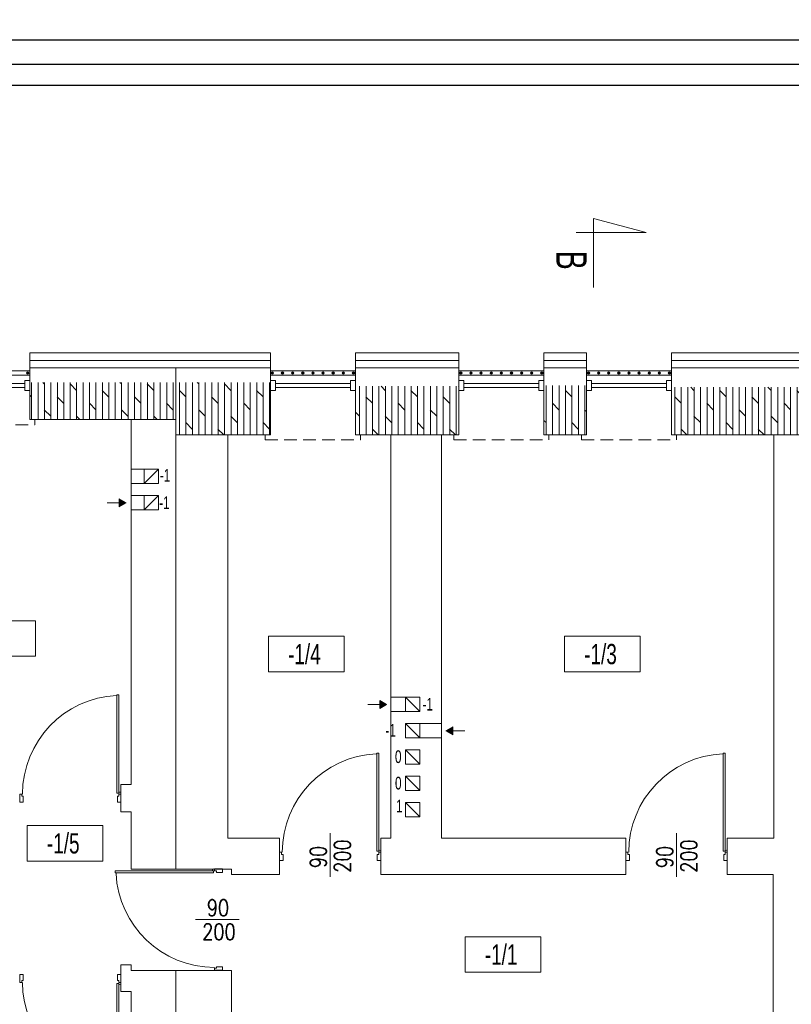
# Model space of a CAD drawing. Header units: millimetres. Extents: x 6354466 to 6508314, y -1889048 to -1342748.
# Tile 6 of 134: x 6387855 to 6395473, y -1855243 to -1845527. Entities that reach past the tile are written whole.
import ezdxf
from ezdxf.enums import TextEntityAlignment as Align

# ---------------------------------------------------------------- set-up
doc = ezdxf.new("R2010")
doc.units = ezdxf.units.MM
doc.header["$PDMODE"] = 3
doc.header["$PDSIZE"] = 10
doc.linetypes.add('HIDDEN', pattern=[0.375, 0.25, -0.125])
for name, color, linetype, lineweight in [('L-2', 167, 'Continuous', 13), ('L-3', 10, 'Continuous', 18), ('L-4', 92, 'Continuous', 20), ('L-5', 152, 'Continuous', 9), ('L-DIM', 252, 'Continuous', 5), ('L-DRZWI', 146, 'Continuous', 13), ('L-HATCH', 252, 'Continuous', 5), ('L-ISTN WYPOSAZ', 167, 'Continuous', 5), ('L-ISTNIEJĄCE BUDYNKI', 167, 'Continuous', 5)]:
    doc.layers.add(name, color=color, linetype=linetype, lineweight=lineweight)
doc.styles.add('125', font='cdmsimpl.shx', dxfattribs={"width": 0.7, "height": 125})
doc.styles.add('160', font='simplex.shx', dxfattribs={"width": 0.8, "height": 160})
doc.styles.add('200', font='cdmsimpl.shx', dxfattribs={"width": 0.7, "height": 200})
doc.styles.add('250', font='cdmsimpl.shx', dxfattribs={"width": 0.7, "height": 250})
doc.styles.add('CDM', font='cdmsimpl.shx', dxfattribs={"width": 0.8, "bigfont": 'cdmbigpl.shx'})
doc.linetypes.add('BATTING', pattern='A,0.00254,-2.54,[134,ltypeshp.shx,S=2.54,R=0,X=-2.54,Y=0],-5.08,[134,ltypeshp.shx,S=2.54,R=180,X=2.54,Y=0],-2.54', length=10.16254)
doc.dimstyles.new('160', dxfattribs={"dimtxt": 160, "dimasz": 80, "dimexe": 60, "dimexo": 3, "dimgap": 18, "dimtad": 1, "dimdec": 0, "dimlfac": 0.1, "dimrnd": 1, "dimtxsty": '160', "dimblk": 'ARCHTICK', "dimcen": 2.5, "dimdle": 30, "dimadec": 0, "dimazin": 0, "dimtfac": 1, "dimtdec": 0, "dimtix": 1, "dimtmove": 2, "dimatfit": 0, "dimldrblk": 'NONE', "dimfxl": 0, "dimarcsym": 0})

# ---------------------------------------------------------------- blocks, each defined once
blk = doc.blocks.new('PMUI_DRZWI6')
at = {"layer": 'L-ISTNIEJĄCE BUDYNKI'}
for p, q in [((-1000, 40), (-1000, -40)), ((-965, 40), (-1000, 40)), ((-965, -20), (-965, 40)), ((-35, -20), (-35, 40)), ((-35, 40), (0, 40)), ((-1000, -40), (-980, -40)), ((-980, -40), (-980, -20)), ((-980, -20), (-965, -20)), ((-20, -50), (-40, -50)), ((-40, -50), (-40, -1020)), ((-20, -20), (-35, -20)), ((-20, -40), (-20, -20)), ((0, -40), (-20, -40)), ((-20, -50), (-20, -60)), ((-20, -1020), (-20, -50)), ((-40, -1020), (-20, -1020))]:
    blk.add_line(p, q, dxfattribs=at)
for points in [[(0, 40), (0, -40)], [(-20, -50), (-20, -1020)]]:
    blk.add_lwpolyline(points, dxfattribs=at)
blk.add_circle((-10, -50), 10, dxfattribs=at)
blk.add_arc((1.9, -39.2), 974.1, 180.04583, 267.27416, dxfattribs=at)
blk = doc.blocks.new('*U5')
for p, q in [((-5, 0), (-5, -5)), ((5, -5), (5, 0)), ((-5, -5), (5, -5)), ((-2, -5), (-2, -79)), ((2, -5), (2, -79)), ((-5, -84), (-5, -79)), ((-5, -79), (5, -79)), ((5, -79), (5, -84))]:
    blk.add_line(p, q)
blk = doc.blocks.new('opis pom')
at = {"color": 0}
blk.add_lwpolyline([(252896.7, -40976.9), (253643.9, -40976.9), (253643.9, -41326.9), (252896.7, -41326.9)], close=True, dxfattribs=at)
at = {"layer": 'L-4', "lineweight": 30, "style": '250', "width": 0.7}
blk.add_attdef('2', text='', height=250, dxfattribs=at).set_placement((253252.2, -41151.9), align=Align.MIDDLE_CENTER)
blk = doc.blocks.new('_ArchTick')
at = {"color": 0, "linetype": 'ByBlock', "const_width": 0.15}
blk.add_lwpolyline([(-0.5, -0.5), (0.5, 0.5)], dxfattribs=at)
blk = doc.blocks.new('*D98')
at = {"layer": 'Defpoints', "color": 0, "ltscale": 10}
for p in [(6384030.3, -1846175.2), (6413285.3, -1846723.4), (6384030.3, -1848813.4)]:
    blk.add_point(p, dxfattribs=at)
at = {"layer": 'L-DIM', "color": 0, "lineweight": -2, "ltscale": 10, "transparency": 16777216}
for p, q in [((6413315.3, -1846175.2), (6384000.3, -1846175.2)), ((6384030.3, -1846255.2), (6384030.3, -1846115.2)), ((6413285.3, -1846255.2), (6413285.3, -1846115.2))]:
    blk.add_line(p, q, dxfattribs=at)
at = {"layer": 'L-DIM', "color": 0, "lineweight": -2, "ltscale": 10, "transparency": 16777216, "xscale": 80, "yscale": 80, "zscale": 80, "rotation": 180}
blk.add_blockref('_ArchTick', (6384030.3, -1846175.2), dxfattribs=at)
at = {"layer": 'L-DIM', "color": 0, "lineweight": -2, "ltscale": 10, "transparency": 16777216, "xscale": 80, "yscale": 80, "zscale": 80}
blk.add_blockref('_ArchTick', (6413285.3, -1846175.2), dxfattribs=at)
at = {"layer": 'L-DIM', "color": 0, "ltscale": 10, "transparency": 16777216, "insert": (6398657.8, -1846077.2), "char_height": 160, "attachment_point": 5, "style": '160'}
blk.add_mtext('2926', dxfattribs=at)
blk = doc.blocks.new('_None')
blk = doc.blocks.new('*D101')
at = {"layer": 'Defpoints', "color": 0, "transparency": 16777216}
for p in [(6413285.3, -1845965.9), (6413285.3, -1846723.4), (6383200.3, -1848963.4)]:
    blk.add_point(p, dxfattribs=at)
at = {"layer": 'L-HATCH', "color": 0, "lineweight": -2, "ltscale": 10, "transparency": 16777216}
for p, q in [((6383170.3, -1845965.9), (6413315.3, -1845965.9)), ((6383200.3, -1846045.9), (6383200.3, -1845905.9)), ((6413285.3, -1846045.9), (6413285.3, -1845905.9))]:
    blk.add_line(p, q, dxfattribs=at)
at = {"layer": 'L-HATCH', "color": 0, "linetype": 'ByBlock', "lineweight": -2, "transparency": 16777216, "xscale": 80, "yscale": 80, "zscale": 80, "rotation": 180}
blk.add_blockref('_ArchTick', (6383200.3, -1845965.9), dxfattribs=at)
at = {"layer": 'L-HATCH', "color": 0, "linetype": 'ByBlock', "lineweight": -2, "transparency": 16777216, "xscale": 80, "yscale": 80, "zscale": 80}
blk.add_blockref('_ArchTick', (6413285.3, -1845965.9), dxfattribs=at)
at = {"layer": 'L-HATCH', "color": 0, "ltscale": 10, "transparency": 16777216, "insert": (6398242.8, -1845867.9), "char_height": 160, "attachment_point": 5, "style": '160'}
blk.add_mtext('3009', dxfattribs=at)
blk = doc.blocks.new('*D102')
at = {"layer": 'Defpoints', "color": 0, "ltscale": 10, "transparency": 16777216}
for p in [(6383200.3, -1845729.6), (6413285.3, -1846723.4), (6383200.3, -1848963.4)]:
    blk.add_point(p, dxfattribs=at)
at = {"layer": 'L-DIM', "color": 0, "lineweight": -2, "ltscale": 10, "transparency": 16777216}
for p, q in [((6383200.3, -1845809.6), (6383200.3, -1845669.6)), ((6413285.3, -1845809.6), (6413285.3, -1845669.6)), ((6413315.3, -1845729.6), (6383170.3, -1845729.6))]:
    blk.add_line(p, q, dxfattribs=at)
at = {"layer": 'L-DIM', "color": 0, "lineweight": -2, "ltscale": 10, "transparency": 16777216, "xscale": 80, "yscale": 80, "zscale": 80, "rotation": 180}
blk.add_blockref('_ArchTick', (6383200.3, -1845729.6), dxfattribs=at)
at = {"layer": 'L-DIM', "color": 0, "lineweight": -2, "ltscale": 10, "transparency": 16777216, "xscale": 80, "yscale": 80, "zscale": 80}
blk.add_blockref('_ArchTick', (6413285.3, -1845729.6), dxfattribs=at)
at = {"layer": 'L-DIM', "color": 0, "ltscale": 10, "transparency": 16777216, "insert": (6398242.8, -1845631.6), "char_height": 160, "attachment_point": 5, "style": '160'}
blk.add_mtext('3009', dxfattribs=at)
blk = doc.blocks.new('*D107')
at = {"layer": 'Defpoints', "color": 0, "transparency": 16777216}
for p in [(6413285.3, -1848813.4), (6382722.8, -1860693.4), (6383200.3, -1860693.4)]:
    blk.add_point(p, dxfattribs=at)
at = {"layer": 'L-DIM', "color": 0, "lineweight": -2, "ltscale": 10, "transparency": 16777216}
for p, q in [((6382722.8, -1848783.4), (6382722.8, -1860723.4)), ((6382802.8, -1848813.4), (6382662.8, -1848813.4)), ((6382802.8, -1860693.4), (6382662.8, -1860693.4))]:
    blk.add_line(p, q, dxfattribs=at)
at = {"layer": 'L-DIM', "color": 0, "linetype": 'ByBlock', "lineweight": -2, "transparency": 16777216, "xscale": 80, "yscale": 80, "zscale": 80}
for p, rotation in [((6382722.8, -1848813.4), 90), ((6382722.8, -1860693.4), 270)]:
    blk.add_blockref('_ArchTick', p, dxfattribs=dict(at, rotation=rotation))
at = {"layer": 'L-DIM', "color": 0, "ltscale": 10, "transparency": 16777216, "insert": (6382624.8, -1854753.4), "char_height": 160, "attachment_point": 5, "rotation": 90, "style": '160'}
blk.add_mtext('1188', dxfattribs=at)
blk = doc.blocks.new('*U112')
for p, q in [((500, 203), (500, -227.5)), ((35, 40), (0, 40)), ((35, -20), (35, 40)), ((965, -20), (965, 40)), ((965, 40), (1000, 40)), ((1000, 40), (1000, -40)), ((0, -40), (20, -40)), ((20, -40), (20, -20)), ((20, -20), (35, -20)), ((20, -50), (20, -60)), ((20, -50), (40, -50)), ((20, -1020), (20, -50)), ((40, -50), (40, -1020)), ((980, -20), (965, -20)), ((980, -40), (980, -20)), ((1000, -40), (980, -40)), ((40, -1020), (20, -1020))]:
    blk.add_line(p, q)
for points in [[(0, 40), (0, -40)], [(20, -50), (20, -1020)]]:
    blk.add_lwpolyline(points)
blk.add_circle((10, -50), 10)
blk.add_arc((-1.9, -39.2), 974.1, 272.72584, 359.95417)
at = {"style": '160', "width": 0.8}
blk.add_attdef('SZER', text='', height=160, rotation=90, dxfattribs=at).set_placement((510.9, -6.1), align=Align.BOTTOM_CENTER)
at = {"style": 'CDM', "width": 0.8, "flags": 1}
blk.add_attdef('POZIOM', (891.4, 99.6), '', height=125, dxfattribs=at)
at = {"style": '160', "width": 0.8}
blk.add_attdef('WYS', text='', height=160, rotation=90, dxfattribs=at).set_placement((541, 3.2), align=Align.TOP_CENTER)
blk = doc.blocks.new('*U505')
for p, q in [((-40, 50), (-40, 1020)), ((-40, 1020), (-20, 1020)), ((-20, 1020), (-20, 50)), ((-500, -203), (-500, 227.5)), ((-1000, -40), (-1000, 40)), ((-1000, 40), (-980, 40)), ((-980, 40), (-980, 20)), ((-980, 20), (-965, 20)), ((-965, 20), (-965, -40)), ((-20, 50), (-40, 50)), ((-20, 20), (-35, 20)), ((-35, 20), (-35, -40)), ((-20, 50), (-20, 60)), ((0, 40), (-20, 40)), ((-20, 40), (-20, 20)), ((-965, -40), (-1000, -40)), ((-35, -40), (0, -40))]:
    blk.add_line(p, q)
for points in [[(-20, 50), (-20, 1020)], [(0, -40), (0, 40)]]:
    blk.add_lwpolyline(points)
blk.add_circle((-10, 50), 10)
blk.add_arc((1.9, 39.2), 974.1, 92.72584, 179.95417)
at = {"style": '160', "width": 0.8}
blk.add_attdef('SZER', text='', height=160, rotation=90, dxfattribs=at).set_placement((-489.1, -6.1), align=Align.BOTTOM_CENTER)
blk.add_attdef('WYS', text='', height=160, rotation=90, dxfattribs=at).set_placement((-459, 3.2), align=Align.TOP_CENTER)
at = {"style": 'CDM', "width": 0.8, "flags": 1}
blk.add_attdef('POZIOM', (-915.2, -224.6), '', height=125, dxfattribs=at)

msp = doc.modelspace()

# ---------------------------------------------------------------- hatches: boundary and pattern name
at = {"layer": 'L-HATCH', "ltscale": 10, "true_color": 0x139b48, "transparency": 33554687}
h = msp.add_hatch(dxfattribs=at)
h.set_pattern_fill('DOLMIT', color=114, scale=10, angle=90)
h.paths.add_polyline_path([(6393450.3, -1849137.3), (6393030.3, -1849137.3), (6393030.3, -1849623.4), (6393450.3, -1849623.4)])
h.paths.add_polyline_path([(6395645.3, -1849153.1), (6394290.3, -1849153.1), (6394290.3, -1849623.4), (6395300.3, -1849623.4), (6395645.3, -1849623.4), (6395645.3, -1849373.4)])
h.paths.add_polyline_path([(6390330.3, -1849105.6), (6389395.3, -1849105.6), (6389395.3, -1849623.4), (6389910.3, -1849623.4), (6390330.3, -1849623.4)])
h.paths.add_polyline_path([(6389395.3, -1849105.6), (6387955.3, -1849105.6), (6387955.3, -1849473.4), (6388955.3, -1849473.4), (6389395.3, -1849473.4)])
h.paths.add_polyline_path([(6387115.3, -1849093.3), (6385445.3, -1849093.3), (6385445.3, -1849473.4), (6386155.3, -1849473.4), (6386315.3, -1849473.4), (6387115.3, -1849473.4)])
h = msp.add_hatch(dxfattribs=at)
h.set_pattern_fill('DOLMIT', color=114, scale=10, angle=90)
h.paths.add_polyline_path([(6392190.3, -1849144.8), (6391170.3, -1849144.8), (6391170.3, -1849623.4), (6391520.3, -1849623.4), (6392020.3, -1849623.4), (6392190.3, -1849623.4)])
at = {"layer": 'L-ISTN WYPOSAZ'}
h = msp.add_hatch(color=256, dxfattribs=at)
h.dxf.hatch_style = 1
h.paths.add_polyline_path([(6388905.3, -1850293.4), (6388837, -1850253.9), (6388837, -1850332.9)])
h = msp.add_hatch(color=256, dxfattribs=at)
h.dxf.hatch_style = 1
h.paths.add_polyline_path([(6391477.6, -1852283.4), (6391409.2, -1852243.9), (6391409.2, -1852322.9)])
h = msp.add_hatch(color=256, dxfattribs=at)
h.dxf.hatch_style = 1
h.paths.add_polyline_path([(6392063.1, -1852543.4), (6392131.5, -1852503.9), (6392131.5, -1852582.9)])

# ---------------------------------------------------------------- linework, layer by layer
at = {"layer": 'L-3', "color": 40, "true_color": 0xf8d731}
for p, q in [((6393520, -1848169.8), (6393520, -1847488.3)), ((6393520, -1847488.3), (6394039.7, -1847626.8)), ((6394039.7, -1847626.8), (6393347.8, -1847626.8))]:
    msp.add_line(p, q, dxfattribs=at)
at = {"layer": 'L-3', "ltscale": 10}
for p, q in [((6387955.3, -1848963.4), (6387955.3, -1848813.4)), ((6390330.3, -1848963.4), (6390330.3, -1848813.4)), ((6391170.3, -1848963.4), (6391170.3, -1848813.4)), ((6392190.3, -1848963.4), (6392190.3, -1848813.4)), ((6393030.3, -1848963.4), (6393030.3, -1848813.4)), ((6393450.3, -1848963.4), (6393450.3, -1848813.4)), ((6394290.3, -1848963.4), (6394290.3, -1848813.4)), ((6387955.3, -1848963.4), (6390330.3, -1848963.4)), ((6391170.3, -1848963.4), (6392190.3, -1848963.4)), ((6393030.3, -1848963.4), (6393450.3, -1848963.4)), ((6394290.3, -1848963.4), (6413415.3, -1848963.4))]:
    msp.add_line(p, q, dxfattribs=at)
for points in [[(6390330.3, -1848813.4), (6387955.3, -1848813.4)], [(6392190.3, -1848813.4), (6391170.3, -1848813.4)], [(6393450.3, -1848813.4), (6393030.3, -1848813.4)], [(6413415.3, -1848813.4), (6394290.3, -1848813.4)]]:
    msp.add_lwpolyline(points, dxfattribs=at)
at = {"layer": 'L-3', "linetype": 'BATTING', "ltscale": 7}
for points in [[(6390330.3, -1848888.4), (6387955.3, -1848888.4)], [(6392190.3, -1848888.4), (6391170.3, -1848888.4)], [(6393450.3, -1848888.4), (6393030.3, -1848888.4)], [(6413415.3, -1848888.4), (6394290.3, -1848888.4)]]:
    msp.add_lwpolyline(points, dxfattribs=at)
at = {"layer": 'L-3', "ltscale": 500}
for points in [[(6387115.3, -1848993.4), (6387955.3, -1848993.4), (6387955.3, -1849033.4), (6387115.3, -1849033.4)], [(6390330.3, -1848993.4), (6391170.3, -1848993.4), (6391170.3, -1849033.4), (6390330.3, -1849033.4)], [(6392190.3, -1848993.4), (6393030.3, -1848993.4), (6393030.3, -1849033.4), (6392190.3, -1849033.4)], [(6393450.3, -1848993.4), (6394290.3, -1848993.4), (6394290.3, -1849033.4), (6393450.3, -1849033.4)]]:
    msp.add_lwpolyline(points, close=True, dxfattribs=at)
for centre, radius in [((6387935.3, -1849013.4), 12), ((6387935.3, -1849013.4), 11), ((6387935.3, -1849013.4), 10), ((6387935.3, -1849013.4), 9), ((6387935.3, -1849013.4), 8), ((6387935.3, -1849013.4), 7), ((6387935.3, -1849013.4), 6), ((6387935.3, -1849013.4), 5), ((6387935.3, -1849013.4), 4), ((6387935.3, -1849013.4), 3), ((6387935.3, -1849013.4), 3), ((6387935.3, -1849013.4), 2), ((6387935.3, -1849013.4), 1), ((6390350.3, -1849013.4), 12), ((6390350.3, -1849013.4), 11), ((6390350.3, -1849013.4), 10), ((6390350.3, -1849013.4), 9), ((6390350.3, -1849013.4), 8), ((6390350.3, -1849013.4), 7), ((6390350.3, -1849013.4), 6), ((6390350.3, -1849013.4), 5), ((6390350.3, -1849013.4), 4), ((6390350.3, -1849013.4), 3), ((6390350.3, -1849013.4), 3), ((6390350.3, -1849013.4), 2), ((6390350.3, -1849013.4), 1), ((6390450.3, -1849013.4), 12), ((6390450.3, -1849013.4), 11), ((6390450.3, -1849013.4), 10), ((6390450.3, -1849013.4), 9), ((6390450.3, -1849013.4), 8), ((6390450.3, -1849013.4), 7), ((6390450.3, -1849013.4), 6), ((6390450.3, -1849013.4), 5), ((6390450.3, -1849013.4), 4), ((6390450.3, -1849013.4), 3), ((6390450.3, -1849013.4), 3), ((6390450.3, -1849013.4), 2), ((6390450.3, -1849013.4), 1), ((6390550.3, -1849013.4), 12), ((6390550.3, -1849013.4), 11), ((6390550.3, -1849013.4), 10), ((6390550.3, -1849013.4), 9), ((6390550.3, -1849013.4), 8), ((6390550.3, -1849013.4), 7), ((6390550.3, -1849013.4), 6), ((6390550.3, -1849013.4), 5), ((6390550.3, -1849013.4), 4), ((6390550.3, -1849013.4), 3), ((6390550.3, -1849013.4), 3), ((6390550.3, -1849013.4), 2), ((6390550.3, -1849013.4), 1), ((6390650.3, -1849013.4), 12), ((6390650.3, -1849013.4), 11), ((6390650.3, -1849013.4), 10), ((6390650.3, -1849013.4), 9), ((6390650.3, -1849013.4), 8), ((6390650.3, -1849013.4), 7), ((6390650.3, -1849013.4), 6), ((6390650.3, -1849013.4), 5), ((6390650.3, -1849013.4), 4), ((6390650.3, -1849013.4), 3), ((6390650.3, -1849013.4), 3), ((6390650.3, -1849013.4), 2), ((6390650.3, -1849013.4), 1), ((6390750.3, -1849013.4), 12), ((6390750.3, -1849013.4), 11), ((6390750.3, -1849013.4), 10), ((6390750.3, -1849013.4), 9), ((6390750.3, -1849013.4), 8), ((6390750.3, -1849013.4), 7), ((6390750.3, -1849013.4), 6), ((6390750.3, -1849013.4), 5), ((6390750.3, -1849013.4), 4), ((6390750.3, -1849013.4), 3), ((6390750.3, -1849013.4), 3), ((6390750.3, -1849013.4), 2), ((6390750.3, -1849013.4), 1), ((6390850.3, -1849013.4), 12), ((6390850.3, -1849013.4), 11), ((6390850.3, -1849013.4), 10), ((6390850.3, -1849013.4), 9), ((6390850.3, -1849013.4), 8), ((6390850.3, -1849013.4), 7), ((6390850.3, -1849013.4), 6), ((6390850.3, -1849013.4), 5), ((6390850.3, -1849013.4), 4), ((6390850.3, -1849013.4), 3), ((6390850.3, -1849013.4), 3), ((6390850.3, -1849013.4), 2), ((6390850.3, -1849013.4), 1), ((6390950.3, -1849013.4), 12), ((6390950.3, -1849013.4), 11), ((6390950.3, -1849013.4), 10), ((6390950.3, -1849013.4), 9), ((6390950.3, -1849013.4), 8), ((6390950.3, -1849013.4), 7), ((6390950.3, -1849013.4), 6), ((6390950.3, -1849013.4), 5), ((6390950.3, -1849013.4), 4), ((6390950.3, -1849013.4), 3), ((6390950.3, -1849013.4), 3), ((6390950.3, -1849013.4), 2), ((6390950.3, -1849013.4), 1), ((6391050.3, -1849013.4), 12), ((6391050.3, -1849013.4), 11), ((6391050.3, -1849013.4), 10), ((6391050.3, -1849013.4), 9), ((6391050.3, -1849013.4), 8), ((6391050.3, -1849013.4), 7), ((6391050.3, -1849013.4), 6), ((6391050.3, -1849013.4), 5), ((6391050.3, -1849013.4), 4), ((6391050.3, -1849013.4), 3), ((6391050.3, -1849013.4), 3), ((6391050.3, -1849013.4), 2), ((6391050.3, -1849013.4), 1), ((6391150.3, -1849013.4), 12), ((6391150.3, -1849013.4), 11), ((6391150.3, -1849013.4), 10), ((6391150.3, -1849013.4), 9), ((6391150.3, -1849013.4), 8), ((6391150.3, -1849013.4), 7), ((6391150.3, -1849013.4), 6), ((6391150.3, -1849013.4), 5), ((6391150.3, -1849013.4), 4), ((6391150.3, -1849013.4), 3), ((6391150.3, -1849013.4), 3), ((6392210.3, -1849013.4), 12), ((6392210.3, -1849013.4), 11), ((6392210.3, -1849013.4), 10), ((6392210.3, -1849013.4), 9), ((6392210.3, -1849013.4), 8), ((6392310.3, -1849013.4), 12), ((6392310.3, -1849013.4), 11), ((6392310.3, -1849013.4), 10), ((6392310.3, -1849013.4), 9), ((6392310.3, -1849013.4), 8), ((6392310.3, -1849013.4), 7), ((6392310.3, -1849013.4), 6), ((6392310.3, -1849013.4), 5), ((6392310.3, -1849013.4), 4), ((6392310.3, -1849013.4), 3), ((6392310.3, -1849013.4), 3), ((6392310.3, -1849013.4), 2), ((6392310.3, -1849013.4), 1), ((6392410.3, -1849013.4), 12), ((6392410.3, -1849013.4), 11), ((6392410.3, -1849013.4), 10), ((6392410.3, -1849013.4), 9), ((6392410.3, -1849013.4), 8), ((6392410.3, -1849013.4), 7), ((6392410.3, -1849013.4), 6), ((6392410.3, -1849013.4), 5), ((6392410.3, -1849013.4), 4), ((6392410.3, -1849013.4), 3), ((6392410.3, -1849013.4), 3), ((6392410.3, -1849013.4), 2), ((6392410.3, -1849013.4), 1), ((6392510.3, -1849013.4), 12), ((6392510.3, -1849013.4), 11), ((6392510.3, -1849013.4), 10), ((6392510.3, -1849013.4), 9), ((6392510.3, -1849013.4), 8), ((6392510.3, -1849013.4), 7), ((6392510.3, -1849013.4), 6), ((6392510.3, -1849013.4), 5), ((6392510.3, -1849013.4), 4), ((6392510.3, -1849013.4), 3), ((6392510.3, -1849013.4), 3), ((6392510.3, -1849013.4), 2), ((6392510.3, -1849013.4), 1), ((6392610.3, -1849013.4), 12), ((6392610.3, -1849013.4), 11), ((6392610.3, -1849013.4), 10), ((6392610.3, -1849013.4), 9), ((6392610.3, -1849013.4), 8), ((6392610.3, -1849013.4), 7), ((6392610.3, -1849013.4), 6), ((6392610.3, -1849013.4), 5), ((6392610.3, -1849013.4), 4), ((6392610.3, -1849013.4), 3), ((6392610.3, -1849013.4), 3), ((6392610.3, -1849013.4), 2), ((6392610.3, -1849013.4), 1), ((6392710.3, -1849013.4), 12), ((6392710.3, -1849013.4), 11), ((6392710.3, -1849013.4), 10), ((6392710.3, -1849013.4), 9), ((6392710.3, -1849013.4), 8), ((6392710.3, -1849013.4), 7), ((6392710.3, -1849013.4), 6), ((6392710.3, -1849013.4), 5), ((6392710.3, -1849013.4), 4), ((6392710.3, -1849013.4), 3), ((6392710.3, -1849013.4), 3), ((6392710.3, -1849013.4), 2), ((6392710.3, -1849013.4), 1), ((6392810.3, -1849013.4), 12), ((6392810.3, -1849013.4), 11), ((6392810.3, -1849013.4), 10), ((6392810.3, -1849013.4), 9), ((6392810.3, -1849013.4), 8), ((6392810.3, -1849013.4), 7), ((6392810.3, -1849013.4), 6), ((6392810.3, -1849013.4), 5), ((6392810.3, -1849013.4), 4), ((6392810.3, -1849013.4), 3), ((6392810.3, -1849013.4), 3), ((6392810.3, -1849013.4), 2), ((6392810.3, -1849013.4), 1), ((6392910.3, -1849013.4), 12), ((6392910.3, -1849013.4), 11), ((6392910.3, -1849013.4), 10), ((6392910.3, -1849013.4), 9), ((6392910.3, -1849013.4), 8), ((6392910.3, -1849013.4), 7), ((6392910.3, -1849013.4), 6), ((6392910.3, -1849013.4), 5), ((6392910.3, -1849013.4), 4), ((6392910.3, -1849013.4), 3), ((6392910.3, -1849013.4), 3), ((6392910.3, -1849013.4), 2), ((6392910.3, -1849013.4), 1), ((6393010.3, -1849013.4), 12), ((6393010.3, -1849013.4), 11), ((6393010.3, -1849013.4), 10), ((6393010.3, -1849013.4), 9), ((6393010.3, -1849013.4), 8), ((6393010.3, -1849013.4), 7), ((6393010.3, -1849013.4), 6), ((6393010.3, -1849013.4), 5), ((6393470.3, -1849013.4), 12), ((6393470.3, -1849013.4), 11), ((6393470.3, -1849013.4), 10), ((6393470.3, -1849013.4), 9), ((6393470.3, -1849013.4), 8), ((6393470.3, -1849013.4), 7), ((6393470.3, -1849013.4), 6), ((6393470.3, -1849013.4), 5), ((6393470.3, -1849013.4), 4), ((6393470.3, -1849013.4), 3), ((6393470.3, -1849013.4), 3), ((6393470.3, -1849013.4), 2), ((6393470.3, -1849013.4), 1), ((6393570.3, -1849013.4), 12), ((6393570.3, -1849013.4), 11), ((6393570.3, -1849013.4), 10), ((6393570.3, -1849013.4), 9), ((6393570.3, -1849013.4), 8), ((6393570.3, -1849013.4), 7), ((6393570.3, -1849013.4), 6), ((6393570.3, -1849013.4), 5), ((6393570.3, -1849013.4), 4), ((6393570.3, -1849013.4), 3), ((6393570.3, -1849013.4), 3), ((6393570.3, -1849013.4), 2), ((6393570.3, -1849013.4), 1), ((6393670.3, -1849013.4), 12), ((6393670.3, -1849013.4), 11), ((6393670.3, -1849013.4), 10), ((6393670.3, -1849013.4), 9), ((6393670.3, -1849013.4), 8), ((6393670.3, -1849013.4), 7), ((6393670.3, -1849013.4), 6), ((6393670.3, -1849013.4), 5), ((6393670.3, -1849013.4), 4), ((6393670.3, -1849013.4), 3), ((6393670.3, -1849013.4), 3), ((6393670.3, -1849013.4), 2), ((6393670.3, -1849013.4), 1), ((6393770.3, -1849013.4), 12), ((6393770.3, -1849013.4), 11), ((6393770.3, -1849013.4), 10), ((6393770.3, -1849013.4), 9), ((6393770.3, -1849013.4), 8), ((6393770.3, -1849013.4), 7), ((6393770.3, -1849013.4), 6), ((6393770.3, -1849013.4), 5), ((6393770.3, -1849013.4), 4), ((6393770.3, -1849013.4), 3), ((6393770.3, -1849013.4), 3), ((6393770.3, -1849013.4), 2), ((6393770.3, -1849013.4), 1), ((6393870.3, -1849013.4), 12), ((6393870.3, -1849013.4), 11), ((6393870.3, -1849013.4), 10), ((6393870.3, -1849013.4), 9), ((6393870.3, -1849013.4), 8), ((6393870.3, -1849013.4), 7), ((6393870.3, -1849013.4), 6), ((6393870.3, -1849013.4), 5), ((6393870.3, -1849013.4), 4), ((6393870.3, -1849013.4), 3), ((6393870.3, -1849013.4), 3), ((6393870.3, -1849013.4), 2), ((6393870.3, -1849013.4), 1), ((6393970.3, -1849013.4), 12), ((6393970.3, -1849013.4), 11), ((6393970.3, -1849013.4), 10), ((6393970.3, -1849013.4), 9), ((6393970.3, -1849013.4), 8), ((6393970.3, -1849013.4), 7), ((6393970.3, -1849013.4), 6), ((6393970.3, -1849013.4), 5), ((6393970.3, -1849013.4), 4), ((6393970.3, -1849013.4), 3), ((6393970.3, -1849013.4), 3), ((6393970.3, -1849013.4), 2), ((6393970.3, -1849013.4), 1), ((6394070.3, -1849013.4), 12), ((6394070.3, -1849013.4), 11), ((6394070.3, -1849013.4), 10), ((6394070.3, -1849013.4), 9), ((6394070.3, -1849013.4), 8), ((6394070.3, -1849013.4), 7), ((6394070.3, -1849013.4), 6), ((6394070.3, -1849013.4), 5), ((6394070.3, -1849013.4), 4), ((6394070.3, -1849013.4), 3), ((6394070.3, -1849013.4), 3), ((6394070.3, -1849013.4), 2), ((6394070.3, -1849013.4), 1), ((6394170.3, -1849013.4), 12), ((6394170.3, -1849013.4), 11), ((6394170.3, -1849013.4), 10), ((6394170.3, -1849013.4), 9), ((6394170.3, -1849013.4), 8), ((6394170.3, -1849013.4), 7), ((6394170.3, -1849013.4), 6), ((6394170.3, -1849013.4), 5), ((6394170.3, -1849013.4), 4), ((6394170.3, -1849013.4), 3), ((6394170.3, -1849013.4), 3), ((6394170.3, -1849013.4), 2), ((6394170.3, -1849013.4), 1), ((6394270.3, -1849013.4), 12), ((6394270.3, -1849013.4), 11), ((6394270.3, -1849013.4), 10), ((6394270.3, -1849013.4), 9), ((6394270.3, -1849013.4), 8), ((6394270.3, -1849013.4), 7), ((6394270.3, -1849013.4), 6), ((6394270.3, -1849013.4), 5), ((6394270.3, -1849013.4), 4), ((6394270.3, -1849013.4), 3), ((6394270.3, -1849013.4), 3), ((6394270.3, -1849013.4), 2), ((6394270.3, -1849013.4), 1)]:
    msp.add_circle(centre, radius, dxfattribs=at)
at = {"layer": 'L-HATCH', "linetype": 'HIDDEN', "ltscale": 500}
for p, q in [((6388005.3, -1849523.4), (6388005.3, -1849473.4)), ((6387065.3, -1849523.4), (6388005.3, -1849523.4)), ((6390280.3, -1849623.4), (6390280.3, -1849673.4)), ((6390280.3, -1849673.4), (6391220.3, -1849673.4)), ((6391220.3, -1849673.4), (6391220.3, -1849623.4)), ((6392140.3, -1849623.4), (6392140.3, -1849673.4)), ((6392140.3, -1849673.4), (6393080.3, -1849673.4)), ((6393080.3, -1849673.4), (6393080.3, -1849623.4)), ((6393400.3, -1849623.4), (6393400.3, -1849673.4)), ((6393400.3, -1849673.4), (6394340.3, -1849673.4)), ((6394340.3, -1849673.4), (6394340.3, -1849623.4))]:
    msp.add_line(p, q, dxfattribs=at)
at = {"layer": 'L-HATCH', "ltscale": 10}
for p, q in [((6388955.3, -1849473.4), (6389395.3, -1849473.4)), ((6389910.3, -1849623.4), (6389395.3, -1849623.4)), ((6391520.3, -1849623.4), (6392020.3, -1849623.4)), ((6395300.3, -1849623.4), (6395645.3, -1849623.4))]:
    msp.add_line(p, q, dxfattribs=at)
at = {"layer": 'L-HATCH', "linetype": 'HIDDEN', "ltscale": 500}
for centre, radius in [((6391150.3, -1849013.4), 2), ((6391150.3, -1849013.4), 1), ((6392210.3, -1849013.4), 7), ((6392210.3, -1849013.4), 6), ((6392210.3, -1849013.4), 5), ((6392210.3, -1849013.4), 4), ((6392210.3, -1849013.4), 3), ((6392210.3, -1849013.4), 3), ((6392210.3, -1849013.4), 2), ((6392210.3, -1849013.4), 1), ((6393010.3, -1849013.4), 4), ((6393010.3, -1849013.4), 3), ((6393010.3, -1849013.4), 3), ((6393010.3, -1849013.4), 2), ((6393010.3, -1849013.4), 1)]:
    msp.add_circle(centre, radius, dxfattribs=at)
at = {"layer": 'L-ISTN WYPOSAZ'}
for p, q in [((6388837, -1850293.4), (6388718.6, -1850293.4)), ((6391409.2, -1852283.4), (6391290.9, -1852283.4)), ((6392131.5, -1852543.4), (6392249.8, -1852543.4))]:
    msp.add_line(p, q, dxfattribs=at)
for points in [[(6388905.3, -1850293.4), (6388837, -1850253.9), (6388837, -1850332.9)], [(6391477.6, -1852283.4), (6391409.2, -1852243.9), (6391409.2, -1852322.9)], [(6392063.1, -1852543.4), (6392131.5, -1852503.9), (6392131.5, -1852582.9)]]:
    msp.add_lwpolyline(points, close=True, dxfattribs=at)
at = {"layer": 'L-ISTNIEJĄCE BUDYNKI', "ltscale": 10}
for p, q in [((6387955.3, -1849473.4), (6387955.3, -1848963.4)), ((6390330.3, -1849623.4), (6390330.3, -1848963.4)), ((6391170.3, -1849623.4), (6391170.3, -1848963.4)), ((6392190.3, -1849623.4), (6392190.3, -1848963.4)), ((6393030.3, -1849623.4), (6393030.3, -1848963.4)), ((6394290.3, -1849623.4), (6394290.3, -1848963.4))]:
    msp.add_line(p, q, dxfattribs=at)
at = {"layer": 'L-ISTNIEJĄCE BUDYNKI'}
for p, q in [((6389395.3, -1848963.4), (6389395.3, -1853908.4)), ((6393450.3, -1849623.4), (6393450.3, -1848963.4)), ((6388955.3, -1849473.4), (6387955.3, -1849473.4)), ((6388955.3, -1849473.4), (6388955.3, -1849963.4)), ((6389910.3, -1853603.4), (6389910.3, -1849623.4)), ((6389910.3, -1849623.4), (6390330.3, -1849623.4)), ((6391170.3, -1849623.4), (6391520.3, -1849623.4)), ((6391520.3, -1849623.4), (6391520.3, -1852213.4)), ((6392020.3, -1849623.4), (6392190.3, -1849623.4)), ((6392020.3, -1852473.4), (6392020.3, -1849623.4)), ((6393030.3, -1849623.4), (6393450.3, -1849623.4)), ((6394290.3, -1849623.4), (6395300.3, -1849623.4)), ((6395300.3, -1853603.4), (6395300.3, -1849623.4)), ((6389225.3, -1849963.4), (6388955.3, -1849963.4)), ((6388955.3, -1849963.4), (6388955.3, -1850103.4)), ((6389085.3, -1850103.4), (6389225.3, -1849963.4)), ((6389225.3, -1849963.4), (6389225.3, -1850103.4)), ((6388955.3, -1850103.4), (6388955.3, -1850223.4)), ((6389225.3, -1850103.4), (6388955.3, -1850103.4)), ((6389225.3, -1850223.4), (6388955.3, -1850223.4)), ((6388955.3, -1850223.4), (6388955.3, -1850363.4)), ((6389085.3, -1850363.4), (6389225.3, -1850223.4)), ((6389225.3, -1850223.4), (6389225.3, -1850363.4)), ((6388955.3, -1850363.4), (6388955.3, -1853073.4)), ((6389225.3, -1850363.4), (6388955.3, -1850363.4)), ((6388955.3, -1850743.4), (6388955.3, -1850883.4)), ((6391805.3, -1852213.4), (6391520.3, -1852213.4)), ((6391520.3, -1852213.4), (6391520.3, -1852353.4)), ((6391805.3, -1852353.4), (6391665.3, -1852213.4)), ((6391805.3, -1852213.4), (6391805.3, -1852353.4)), ((6391520.3, -1852353.4), (6391520.3, -1853603.4)), ((6391805.3, -1852353.4), (6391520.3, -1852353.4)), ((6391805.3, -1852613.4), (6391665.3, -1852473.4)), ((6391665.3, -1852473.4), (6392020.3, -1852473.4)), ((6391665.3, -1852473.4), (6391665.3, -1852613.4)), ((6392020.3, -1852473.4), (6392020.3, -1852613.4)), ((6391665.3, -1852613.4), (6392020.3, -1852613.4)), ((6392020.3, -1853603.4), (6392020.3, -1852613.4)), ((6391805.3, -1852873.4), (6391665.3, -1852733.4)), ((6388955.3, -1853073.4), (6388855.3, -1853073.4)), ((6388855.3, -1853343.4), (6388855.3, -1853073.4)), ((6391805.3, -1853133.4), (6391665.3, -1852993.4)), ((6391805.3, -1853393.4), (6391665.3, -1853253.4)), ((6388855.3, -1853343.4), (6388955.3, -1853343.4)), ((6388955.3, -1853343.4), (6388955.3, -1853908.4)), ((6389910.3, -1853603.4), (6390420.3, -1853603.4)), ((6390420.3, -1853603.4), (6390420.3, -1853963.4)), ((6391420.3, -1853963.4), (6391420.3, -1853603.4)), ((6391420.3, -1853603.4), (6391520.3, -1853603.4)), ((6392020.3, -1853603.4), (6393840.3, -1853603.4)), ((6393840.3, -1853603.4), (6393840.3, -1853963.4)), ((6394840.3, -1853603.4), (6395300.3, -1853603.4)), ((6394840.3, -1853603.4), (6394840.3, -1853963.4)), ((6388955.3, -1853908.4), (6389945.3, -1853908.4)), ((6388955.3, -1853908.4), (6389945.3, -1853908.4)), ((6389945.3, -1853908.4), (6389945.3, -1853963.4)), ((6389945.3, -1853963.4), (6390420.3, -1853963.4)), ((6391520.3, -1853963.4), (6391420.3, -1853963.4)), ((6391520.3, -1853963.4), (6393840.3, -1853963.4)), ((6394840.3, -1853963.4), (6395295.3, -1853963.4)), ((6395295.3, -1853963.4), (6395295.3, -1859193.4)), ((6388855.3, -1854853.4), (6388955.3, -1854853.4)), ((6388855.3, -1855118.5), (6388855.3, -1854853.4)), ((6388955.3, -1854853.4), (6388955.3, -1854908.4)), ((6388955.3, -1854908.4), (6389945.3, -1854908.4)), ((6389395.3, -1854908.4), (6389395.3, -1860693.4)), ((6389945.3, -1854908.4), (6389945.3, -1855753.4)), ((6388855.3, -1855118.5), (6388955.3, -1855118.5)), ((6388955.3, -1855118.5), (6388955.3, -1857313.4))]:
    msp.add_line(p, q, dxfattribs=at)
for points in [[(6389085.3, -1850103.4), (6389225.3, -1850103.4), (6389225.3, -1849963.4), (6389085.3, -1849963.4)], [(6389085.3, -1850363.4), (6389225.3, -1850363.4), (6389225.3, -1850223.4), (6389085.3, -1850223.4)], [(6391805.3, -1852353.4), (6391665.3, -1852353.4), (6391665.3, -1852213.4), (6391805.3, -1852213.4)], [(6391805.3, -1852613.4), (6391665.3, -1852613.4), (6391665.3, -1852473.4), (6391805.3, -1852473.4)], [(6391805.3, -1852873.4), (6391665.3, -1852873.4), (6391665.3, -1852733.4), (6391805.3, -1852733.4)], [(6391805.3, -1853133.4), (6391665.3, -1853133.4), (6391665.3, -1852993.4), (6391805.3, -1852993.4)], [(6391805.3, -1853393.4), (6391665.3, -1853393.4), (6391665.3, -1853253.4), (6391805.3, -1853253.4)]]:
    msp.add_lwpolyline(points, close=True, dxfattribs=at)

# ---------------------------------------------------------------- block references
at = {"layer": 'L-5'}
ref = msp.add_blockref('opis pom', (6134368.4, -1810482.3), dxfattribs=at)
ref.add_attrib('2', '-1/9', dxfattribs={"layer": 'L-3', "height": 200, "style": '200', "width": 0.7}).set_placement((6387620.6, -1851634.2), align=Align.MIDDLE_CENTER)
ref = msp.add_blockref('opis pom', (6137413.7, -1810635.1), dxfattribs=at)
ref.add_attrib('2', '-1/4', dxfattribs={"layer": 'L-3', "height": 200, "style": '200', "width": 0.7}).set_placement((6390665.9, -1851787), align=Align.MIDDLE_CENTER)
ref = msp.add_blockref('opis pom', (6140336.8, -1810635.1), dxfattribs=at)
ref.add_attrib('2', '-1/3', dxfattribs={"layer": 'L-3', "height": 200, "style": '200', "width": 0.7}).set_placement((6393589.1, -1851787), align=Align.MIDDLE_CENTER)
ref = msp.add_blockref('opis pom', (6135033.1, -1812502.9), dxfattribs=at)
ref.add_attrib('2', '-1/5', dxfattribs={"layer": 'L-3', "height": 200, "style": '200', "width": 0.7}).set_placement((6388285.3, -1853654.8), align=Align.MIDDLE_CENTER)
ref = msp.add_blockref('opis pom', (6139355.6, -1813600.7), dxfattribs=at)
ref.add_attrib('2', '-1/1', dxfattribs={"layer": 'L-3', "height": 200, "style": '200', "width": 0.7}).set_placement((6392607.8, -1854752.6), align=Align.MIDDLE_CENTER)
at = {"layer": 'L-DRZWI', "ltscale": 8}
for p in [(6391420.3, -1853783.4), (6394840.3, -1853783.4)]:
    msp.add_blockref('*U505', p, dxfattribs=at).add_auto_attribs({'WYS': '200', 'SZER': '90'})
at = {"layer": 'L-DRZWI', "ltscale": 8, "rotation": 269.9999999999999}
msp.add_blockref('*U112', (6389818.7, -1853907.5), dxfattribs=at).add_auto_attribs({'WYS': '200', 'SZER': '90'})
at = {"layer": 'L-HATCH', "linetype": 'HIDDEN', "ltscale": 500, "xscale": -10, "yscale": 10, "zscale": 10, "rotation": 270}
for p in [(6387955.3, -1849137), (6391170.3, -1849137), (6393030.3, -1849137), (6394290.3, -1849137)]:
    msp.add_blockref('*U5', p, dxfattribs=at)
at = {"layer": 'L-ISTNIEJĄCE BUDYNKI', "xscale": -1, "rotation": 180}
msp.add_blockref('PMUI_DRZWI6', (6388855.3, -1853208.4), dxfattribs=at)
at = {"layer": 'L-ISTNIEJĄCE BUDYNKI'}
msp.add_blockref('PMUI_DRZWI6', (6388855.3, -1854988.4), dxfattribs=at)

# ---------------------------------------------------------------- texts
at = {"layer": 'L-2', "style": '200', "width": 0.7}
msp.add_text('B', height=300, rotation=270, dxfattribs=at).set_placement((6393153.5, -1847806.8))
at = {"layer": 'L-ISTN WYPOSAZ', "style": '125', "width": 0.7}
for s, p in [('-1', (6389238.6, -1850085.6, 0)), ('-1', (6389231.5, -1850355.6, 0)), ('-1', (6391831.1, -1852344.3, 0)), ('-1', (6391465.1, -1852602.9, 0)), ('0', (6391559.9, -1852862.1, 0)), ('0', (6391560.4, -1853122.9, 0)), ('1', (6391571.5, -1853348.5, 0))]:
    msp.add_text(s, height=125, dxfattribs=at).set_placement(p)

# ---------------------------------------------------------------- dimensions: what is measured, and where the dimension line sits
at = {"layer": 'L-DIM', "ltscale": 10}
for base, p2, picture, middle in [((6383200.3487778, -1845729.6379721), (6383200.3487778, -1848963.3827958), '*D102', (6398242.8487778, -1845631.6379721)), ((6384030.3487778, -1846175.2295971), (6384030.3487778, -1848813.3827958), '*D98', (6398657.8487778, -1846077.2295971))]:
    dim = msp.add_linear_dim(base=base, p1=(6413285.3487778, -1846723.3827957), p2=p2, dimstyle='160', override={"dimtxsty": '160', "dimldrblk": 'None'}, dxfattribs=at)
    dim.commit()
    dim.dimension.update_dxf_attribs({"geometry": picture, "text_midpoint": middle})
dim = msp.add_linear_dim(base=(6382722.8, -1860693.4), p1=(6413285.3, -1848813.4), p2=(6383200.3, -1860693.4), angle=90, dimstyle='160', override={"dimtxsty": '160', "dimldrblk": 'None'}, dxfattribs=at)
dim.commit()
dim.dimension.update_dxf_attribs({"geometry": '*D107', "text_midpoint": (6382624.8, -1854753.4)})
at = {"layer": 'L-HATCH', "ltscale": 10}
dim = msp.add_linear_dim(base=(6413285.3487778, -1845965.8696761), p1=(6383200.3487778, -1848963.3827958), p2=(6413285.3487778, -1846723.3827957), dimstyle='160', override={"dimtxsty": '160', "dimldrblk": 'None'}, dxfattribs=at)
dim.commit()
dim.dimension.update_dxf_attribs({"geometry": '*D101', "text_midpoint": (6398242.8487778, -1845867.8696761)})

doc.saveas('drawing.dxf')
